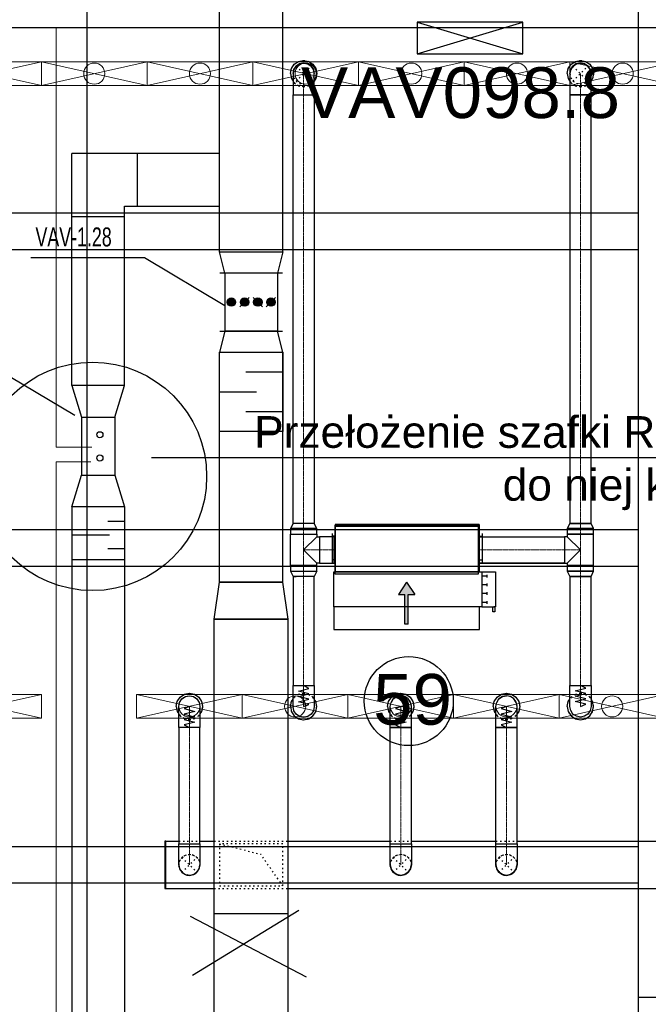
# Model space of a CAD drawing. Header units: centimetres. Extents: x -149939 to 48626, y -46000 to 152985.
# Tile 89 of 256: x -41174 to -35226, y 65183 to 74507. Entities that reach past the tile are written whole.
import ezdxf
from ezdxf import colors
from ezdxf.entities.mleader import LeaderData, LeaderLine
from ezdxf.math import Vec2, Vec3

# ---------------------------------------------------------------- set-up
doc = ezdxf.new("R2010")
doc.units = ezdxf.units.CM
doc.header["$LTSCALE"] = 50
for name, pattern in [('CADVENT_CENTERLINE', [9.9, 7.4, -1, 0.5, -1]), ('CADVENT_HIDDEN', [0.8, 0.25, -0.55]), ('Kondygnacja  -0_5$0$HIDDEN', [9.525, 6.35, -3.175]), ('Kondygnacja  -0_5$0$HIDDEN2', [4.7625, 3.175, -1.5875]), ('Osie rzutów$0$DASHDOT2', [12.7, 6.35, -3.175, 0, -3.175])]:
    doc.linetypes.add(name, pattern=pattern)
for name, color, linetype in [('01-103-Went PP_poziom-0_5$0$L_Nawiew', 7, 'Continuous'), ('bgde-nawiewDETAILS', 1, 'Continuous'), ('bgde-nawiewEXP', 7, 'Continuous'), ('bgde-nawiewHIDDEN', 250, 'Continuous'), ('bgde-wywiewSOL', 5, 'Continuous'), ('bgde_redukcja', 250, 'Continuous'), ('bgde_tlumik', 7, 'Continuous'), ('bgde_VAV', 7, 'Continuous'), ('IS_zmiany 2024', 1, 'Continuous'), ('Kondygnacja  -0_5$0$ARCH_KONSTR_POWYŻEJ RZUTU', 8, 'Kondygnacja  -0_5$0$HIDDEN'), ('Kondygnacja  -0_5$0$ARCH_KONSTR_POWYŻEJ RZUTU_IST', 8, 'Kondygnacja  -0_5$0$HIDDEN2'), ('Osie rzutów$0$ARCH_INFO_OSIE_IST', 8, 'Osie rzutów$0$DASHDOT2'), ('Osie rzutów$0$ARCH_INFO_OSIE_OPISY_IST', 8, 'Continuous')]:
    doc.layers.add(name, color=color, linetype=linetype)
for name, color, linetype, lineweight in [('bgde-nawiewCEN', 7, 'Continuous', 13), ('bgde_nawiewnik', 11, 'Continuous', 5), ('RFCU', 6, 'Continuous', 30)]:
    doc.layers.add(name, color=color, linetype=linetype, lineweight=lineweight)
doc.styles.add('Arial', font='ARIAL.TTF')

# ---------------------------------------------------------------- blocks, each defined once
blk = doc.blocks.new('Osie rzutów')
at = {"layer": 'Osie rzutów$0$ARCH_INFO_OSIE_IST', "ltscale": 10}
for p, q in [((8060, 12510), (8060, 4623.26)), ((4436.04, 11600), (13655, 11600))]:
    blk.add_line(p, q, dxfattribs=at)
blk = doc.blocks.new('Kondygnacja  -0_5$0$konstrukcja istniejąca -0.5')
at = {"layer": 'Kondygnacja  -0_5$0$ARCH_KONSTR_POWYŻEJ RZUTU_IST', "ltscale": 10}
for points in [[(8582, 11025), (8582, 12175)], [(7538, 11767.89), (8582, 11767.89)], [(8582, 11732.89), (7538, 11732.89)], [(7538, 11467.89), (8582, 11467.89)], [(8582, 11432.89), (7538, 11432.89)], [(7538, 11167.89), (8582, 11167.89)], [(8582, 11132.89), (7538, 11132.89)], [(8738, 10975), (8582, 10975), (8582, 11025), (8738, 11025), (8738, 10975)]]:
    blk.add_lwpolyline(points, dxfattribs=at)
blk = doc.blocks.new('A$C066D7839')
at = {"layer": 'bgde_nawiewnik', "color": 7}
for p, q in [((-50, -11.15), (-50, 11.15)), ((-50, 11.15), (50, 11.15)), ((-50, -11.15), (50, 11.15)), ((50, -11.15), (-50, 11.15)), ((50, 11.15), (50, -11.15)), ((50, -11.15), (-50, -11.15))]:
    blk.add_line(p, q, dxfattribs=at)
blk.add_circle((0, 0), 10, dxfattribs=at)
blk = doc.blocks.new('A$C5B3E7367')
at = {"layer": '01-103-Went PP_poziom-0_5$0$L_Nawiew'}
h = blk.add_hatch(color=256, dxfattribs=at)
h.paths.add_polyline_path([(215, 704), (215, 674), (331.7, 674), (331.7, 612.1), (445.9, 689), (331.7, 765.9), (331.7, 704)])
h.paths.add_polyline_path([(48.3, 704), (48.3, 674), (215, 674), (215, 704)])
for p, q in [((215, 1525), (165, 1525)), ((165, 1525), (165, 1505)), ((165, 1505), (215, 1505)), ((215, 1400), (215, 1530)), ((545, 1530), (215, 1530)), ((215, 1530), (215, 1515)), ((545, 1400), (545, 1530)), ((545, 1400), (215, 1400)), ((215, 1400), (215, 1378)), ((243.8, 1452), (268.8, 1452)), ((256.2, 1452), (256.2, 1400)), ((326.2, 1452), (351.2, 1452)), ((338.8, 1452), (338.8, 1400)), ((408.8, 1452), (433.8, 1452)), ((421.2, 1452), (421.2, 1400)), ((491.2, 1452), (516.2, 1452)), ((503.8, 1452), (503.8, 1400)), ((545, 0), (545, 1400)), ((0, 1378), (215, 1378)), ((0, 0), (0, 1378)), ((215, 1378), (215, 0)), ((445.9, 689), (331.7, 765.9)), ((331.7, 704), (331.7, 765.9)), ((48.3, 704), (331.7, 704)), ((48.3, 704), (48.3, 674)), ((48.3, 674), (331.7, 674)), ((445.9, 689), (331.7, 612.1)), ((331.7, 612.1), (331.7, 674)), ((215, 0), (0, 0)), ((215, 0), (545, 0))]:
    blk.add_line(p, q, dxfattribs=at)
blk = doc.blocks.new('A$C53CA46B8')
at = {"layer": 'bgde-wywiewSOL'}
for p, q in [((200.4, 481.1), (-249.6, 481.1)), ((-249.6, 481.1), (-249.6, -878.9)), ((112.9, 511.1), (-162.1, 511.1)), ((-137.1, 481.1), (-137.1, 511.1)), ((87.9, 481.1), (87.9, 511.1)), ((200.4, 481.1), (200.4, -878.9)), ((200.4, -878.9), (-249.6, -878.9)), ((112.9, -908.9), (-162.1, -908.9)), ((-137.1, -878.9), (-137.1, -908.9)), ((87.9, -878.9), (87.9, -908.9))]:
    blk.add_line(p, q, dxfattribs=at)
at = {"layer": '01-103-Went PP_poziom-0_5$0$L_Nawiew'}
blk.add_blockref('A$C5B3E7367', (-794.6, -893.9), dxfattribs=at)
blk = doc.blocks.new('t28')
at = {"layer": 'bgde_tlumik'}
for p, q in [((-38683.5, 71169.9), (-39033.5, 71169.9)), ((-39283.5, 70982.4), (-38933.5, 70982.4)), ((-38683.5, 70794.9), (-39033.5, 70794.9))]:
    blk.add_line(p, q, dxfattribs=at)
blk.add_lwpolyline([(-38683.5, 70607.4), (-39283.5, 70607.4), (-39283.5, 71357.4), (-38683.5, 71357.4)], close=True, dxfattribs=at)

msp = doc.modelspace()

# ---------------------------------------------------------------- linework, layer by layer
at = {"layer": 'bgde-nawiewCEN', "linetype": 'CADVENT_CENTERLINE', "ltscale": 0.06}
for p, q in [((-38487.163, 73796.017), (-38487.163, 73996.017)), ((-35867.838, 73796.017), (-35867.838, 73996.017)), ((-38487.163, 69736.912), (-38487.163, 73796.017)), ((-35867.838, 69736.912), (-35867.838, 73796.017)), ((-38487.163, 69633.912), (-38487.163, 69736.912)), ((-35867.838, 69633.912), (-35867.838, 69736.912)), ((-38487.163, 69633.912), (-38487.163, 69485.912)), ((-35867.838, 69633.912), (-35867.838, 69485.912)), ((-38487.163, 69485.912), (-38487.163, 69337.912)), ((-38337.163, 69485.912), (-38487.163, 69485.912)), ((-38337.163, 69485.912), (-38197.163, 69485.912)), ((-38193.163, 69485.912), (-38197.163, 69485.912)), ((-36833.163, 69485.912), (-36829.163, 69485.912)), ((-36017.838, 69485.912), (-36829.163, 69485.912)), ((-36017.838, 69485.912), (-35867.838, 69485.912)), ((-35867.838, 69485.912), (-35867.838, 69337.912)), ((-38487.163, 69337.912), (-38487.163, 69234.912)), ((-35867.838, 69337.912), (-35867.838, 69234.912)), ((-38487.163, 69234.912), (-38487.163, 68201.606)), ((-35867.838, 69234.912), (-35867.838, 68202.674)), ((-38487.163, 68201.606), (-38487.163, 68182.91)), ((-38487.163, 68182.91), (-38487.163, 68131.799)), ((-35867.838, 68202.674), (-35867.838, 68183.977)), ((-35867.838, 68183.977), (-35867.838, 68132.866)), ((-38487.163, 68131.799), (-38487.163, 68104.006)), ((-38487.163, 68104.006), (-38487.163, 68080.48)), ((-38487.163, 68080.48), (-38487.163, 68060.865)), ((-35867.838, 68132.866), (-35867.838, 68105.074)), ((-35867.838, 68105.074), (-35867.838, 68081.548)), ((-35867.838, 68081.548), (-35867.838, 68061.933)), ((-35867.838, 68061.933), (-35867.838, 68045.874)), ((-39567.838, 68003.485), (-39567.838, 68003.959)), ((-39567.838, 68002.359), (-39567.838, 68003.485)), ((-39567.838, 68000.166), (-39567.838, 68002.359)), ((-39567.838, 67996.552), (-39567.838, 68000.166)), ((-39567.838, 67991.159), (-39567.838, 67996.552)), ((-39567.838, 67983.633), (-39567.838, 67991.159)), ((-39567.838, 67973.618), (-39567.838, 67983.633)), ((-39567.838, 67960.759), (-39567.838, 67973.618)), ((-38487.163, 68060.865), (-38487.163, 68044.806)), ((-38487.163, 68044.806), (-38487.163, 68031.947)), ((-38487.163, 68031.947), (-38487.163, 68021.932)), ((-38487.163, 68021.932), (-38487.163, 68014.406)), ((-38487.163, 68014.406), (-38487.163, 68009.013)), ((-38487.163, 68009.013), (-38487.163, 68005.399)), ((-38487.163, 68005.399), (-38487.163, 68003.206)), ((-38487.163, 68003.206), (-38487.163, 68002.08)), ((-38487.163, 68002.08), (-38487.163, 68001.606)), ((-37567.838, 68003.485), (-37567.838, 68003.959)), ((-37567.838, 68002.359), (-37567.838, 68003.485)), ((-37567.838, 68000.166), (-37567.838, 68002.359)), ((-37567.838, 67996.552), (-37567.838, 68000.166)), ((-37567.838, 67991.159), (-37567.838, 67996.552)), ((-37567.838, 67983.633), (-37567.838, 67991.159)), ((-37567.838, 67973.618), (-37567.838, 67983.633)), ((-37567.838, 67960.759), (-37567.838, 67973.618)), ((-36567.838, 68003.485), (-36567.838, 68003.959)), ((-36567.838, 68002.359), (-36567.838, 68003.485)), ((-36567.838, 68000.166), (-36567.838, 68002.359)), ((-36567.838, 67996.552), (-36567.838, 68000.166)), ((-36567.838, 67991.159), (-36567.838, 67996.552)), ((-36567.838, 67983.633), (-36567.838, 67991.159)), ((-36567.838, 67973.618), (-36567.838, 67983.633)), ((-36567.838, 67960.759), (-36567.838, 67973.618)), ((-35867.838, 68045.874), (-35867.838, 68033.014)), ((-35867.838, 68033.014), (-35867.838, 68023)), ((-35867.838, 68023), (-35867.838, 68015.474)), ((-35867.838, 68015.474), (-35867.838, 68010.081)), ((-35867.838, 68010.081), (-35867.838, 68006.466)), ((-35867.838, 68006.466), (-35867.838, 68004.274)), ((-35867.838, 68004.274), (-35867.838, 68003.148)), ((-35867.838, 68003.148), (-35867.838, 68002.674)), ((-39567.838, 67944.7), (-39567.838, 67960.759)), ((-39567.838, 67925.085), (-39567.838, 67944.7)), ((-39567.838, 67901.559), (-39567.838, 67925.085)), ((-39567.838, 67873.766), (-39567.838, 67901.559)), ((-37567.838, 67944.7), (-37567.838, 67960.759)), ((-37567.838, 67925.085), (-37567.838, 67944.7)), ((-37567.838, 67901.559), (-37567.838, 67925.085)), ((-37567.838, 67873.766), (-37567.838, 67901.559)), ((-36567.838, 67944.7), (-36567.838, 67960.759)), ((-36567.838, 67925.085), (-36567.838, 67944.7)), ((-36567.838, 67901.559), (-36567.838, 67925.085)), ((-36567.838, 67873.766), (-36567.838, 67901.559)), ((-39567.838, 67822.655), (-39567.838, 67873.766)), ((-39567.838, 67803.959), (-39567.838, 67822.655)), ((-39567.838, 67803.959), (-39567.838, 66703.983)), ((-37567.838, 67822.655), (-37567.838, 67873.766)), ((-37567.838, 67803.959), (-37567.838, 67822.655)), ((-37567.838, 67803.959), (-37567.838, 66703.983)), ((-36567.838, 67822.655), (-36567.838, 67873.766)), ((-36567.838, 67803.959), (-36567.838, 67822.655)), ((-36567.838, 67803.959), (-36567.838, 66703.983)), ((-39567.838, 66703.983), (-39567.838, 66503.983)), ((-37567.838, 66703.983), (-37567.838, 66503.983)), ((-36567.838, 66703.983), (-36567.838, 66503.983))]:
    msp.add_line(p, q, dxfattribs=at)
at = {"layer": 'bgde-nawiewDETAILS', "linetype": 'CADVENT_HIDDEN'}
for p, q in [((-38557.873, 73925.307), (-38416.452, 74066.728)), ((-38557.873, 74066.728), (-38416.452, 73925.307)), ((-35938.549, 73925.307), (-35797.127, 74066.728)), ((-35938.549, 74066.728), (-35797.127, 73925.307)), ((-39638.549, 66433.272), (-39497.127, 66574.694)), ((-39638.549, 66574.694), (-39497.127, 66433.272)), ((-37638.549, 66433.272), (-37497.127, 66574.694)), ((-37638.549, 66574.694), (-37497.127, 66433.272)), ((-36638.549, 66433.272), (-36497.127, 66574.694)), ((-36638.549, 66574.694), (-36497.127, 66433.272))]:
    msp.add_line(p, q, dxfattribs=at)
at = {"layer": 'bgde-nawiewDETAILS', "linetype": 'CADVENT_HIDDEN', "extrusion": (0, 1, 0)}
for p in [(-39283.504, 66703.983), (-38683.504, 66303.983)]:
    msp.add_line(p, (-38893.504, 66603.983), dxfattribs=at)
at = {"layer": 'bgde-nawiewEXP', "linetype": 'Continuous'}
for points in [[(-39283.507, 72307.395), (-39283.507, 74847.571)], [(-38683.507, 72307.395), (-38683.507, 74847.571)], [(-38612.163, 73996.017), (-38602.648, 74043.853), (-38575.551, 74084.406), (-38534.998, 74111.502), (-38487.163, 74121.017), (-38439.327, 74111.502), (-38398.774, 74084.406), (-38371.678, 74043.853), (-38362.163, 73996.017), (-38371.678, 73948.182), (-38387.163, 73925.007)], [(-38587.163, 73996.017), (-38579.551, 74034.286), (-38557.873, 74066.728), (-38525.431, 74088.405), (-38487.163, 74096.017), (-38448.894, 74088.405), (-38416.452, 74066.728), (-38394.775, 74034.286), (-38387.163, 73996.017)], [(-35992.838, 73996.017), (-35983.323, 74043.853), (-35956.226, 74084.406), (-35915.674, 74111.502), (-35867.838, 74121.017), (-35820.003, 74111.502), (-35779.45, 74084.406), (-35752.353, 74043.853), (-35742.838, 73996.017), (-35752.353, 73948.182), (-35767.838, 73925.007)], [(-35967.838, 73996.017), (-35960.226, 74034.286), (-35938.549, 74066.728), (-35906.106, 74088.405), (-35867.838, 74096.017), (-35829.57, 74088.405), (-35797.127, 74066.728), (-35775.45, 74034.286), (-35767.838, 73996.017)], [(-38612.163, 73996.017), (-38602.648, 73948.182), (-38587.163, 73925.007)], [(-35992.838, 73996.017), (-35983.323, 73948.182), (-35967.838, 73925.007)], [(-39333.507, 63243.256), (-38633.507, 63243.256), (-38633.507, 63253.256), (-39333.507, 63253.256), (-39333.507, 68831.419), (-38633.507, 68831.419), (-38683.507, 69181.419), (-39283.507, 69181.419), (-39283.507, 71357.395)], [(-39333.507, 63243.256), (-39333.507, 63253.256), (-38633.507, 63253.256), (-38633.507, 68831.419), (-39333.507, 68831.419), (-39283.507, 69181.419), (-38683.507, 69181.419), (-38683.507, 71357.395)], [(-38612.163, 69337.912), (-38612.163, 69633.912), (-38362.163, 69633.912), (-38362.163, 69610.912)], [(-38612.163, 69337.912), (-38362.163, 69337.912), (-38362.163, 69360.912), (-38487.163, 69485.912), (-38362.163, 69610.912), (-38337.163, 69610.912), (-38337.163, 69360.912), (-38362.163, 69360.912)], [(-38197.163, 69360.912), (-38197.163, 69610.912), (-38193.163, 69610.912)], [(-36833.163, 69360.912), (-36829.163, 69360.912), (-36829.163, 69610.912), (-36833.163, 69610.912)], [(-36829.163, 69360.912), (-36829.163, 69610.912), (-36017.838, 69610.912), (-36017.838, 69360.912)], [(-35992.838, 69360.912), (-35867.838, 69485.912), (-35992.838, 69610.912)], [(-36017.838, 69360.912), (-36017.838, 69370.427)], [(-38612.163, 69283.069), (-38587.163, 69234.912), (-38579.551, 69234.912)], [(-38612.163, 69283.069), (-38362.163, 69283.069), (-38387.163, 69234.912), (-38579.551, 69234.912)], [(-38197.163, 69360.912), (-38193.163, 69360.912)], [(-36829.163, 69360.912), (-36017.838, 69360.912)], [(-36017.838, 69360.912), (-36829.163, 69360.912)], [(-38579.551, 69234.912), (-38587.163, 69234.912)], [(-38579.551, 69234.912), (-38557.873, 69234.912)], [(-39692.838, 68003.959), (-39683.323, 68051.794), (-39656.226, 68092.347), (-39615.674, 68119.444), (-39567.838, 68128.959), (-39520.003, 68119.444), (-39479.45, 68092.347), (-39452.353, 68051.794), (-39442.838, 68003.959), (-39452.353, 67956.123), (-39467.838, 67932.949)], [(-38612.163, 68001.606), (-38602.648, 67953.771), (-38575.551, 67913.218), (-38534.998, 67886.121), (-38487.163, 67876.606), (-38439.327, 67886.121), (-38398.774, 67913.218), (-38371.678, 67953.771), (-38362.163, 68001.606), (-38371.678, 68049.441), (-38387.163, 68072.616)], [(-38612.163, 68001.606), (-38602.648, 68049.441), (-38587.163, 68072.616)], [(-37692.838, 68003.959), (-37683.323, 68051.794), (-37656.226, 68092.347), (-37615.674, 68119.444), (-37567.838, 68128.959), (-37520.003, 68119.444), (-37479.45, 68092.347), (-37452.353, 68051.794), (-37442.838, 68003.959), (-37452.353, 67956.123), (-37467.838, 67932.949)], [(-37667.838, 66703.983), (-37667.838, 67803.959), (-37467.838, 67803.959), (-37467.838, 68003.959), (-37475.45, 68042.227), (-37497.127, 68074.67), (-37529.57, 68096.347), (-37567.838, 68103.959), (-37606.106, 68096.347), (-37638.549, 68074.67)], [(-37667.838, 66703.983), (-37467.838, 66703.983), (-37467.838, 67803.959), (-37667.838, 67803.959), (-37667.838, 68003.959), (-37660.226, 68042.227), (-37638.549, 68074.67)], [(-37638.549, 68074.67), (-37660.226, 68042.227)], [(-37638.549, 68074.67), (-37606.106, 68096.347)], [(-36692.838, 68003.959), (-36683.323, 68051.794), (-36656.226, 68092.347), (-36615.674, 68119.444), (-36567.838, 68128.959), (-36520.003, 68119.444), (-36479.45, 68092.347), (-36452.353, 68051.794), (-36442.838, 68003.959), (-36452.353, 67956.123), (-36467.838, 67932.949)], [(-36667.838, 66703.983), (-36667.838, 67803.959), (-36467.838, 67803.959), (-36467.838, 68003.959), (-36475.45, 68042.227), (-36497.127, 68074.67), (-36529.57, 68096.347), (-36567.838, 68103.959), (-36606.106, 68096.347)], [(-36667.838, 66703.983), (-36467.838, 66703.983), (-36467.838, 67803.959), (-36667.838, 67803.959), (-36667.838, 68003.959), (-36660.226, 68042.227), (-36638.549, 68074.67), (-36606.106, 68096.347)], [(-36606.106, 68096.347), (-36638.549, 68074.67)], [(-36606.106, 68096.347), (-36567.838, 68103.959)], [(-35992.838, 68002.674), (-35983.323, 67954.838), (-35956.226, 67914.285), (-35915.674, 67887.189), (-35867.838, 67877.674), (-35820.003, 67887.189), (-35779.45, 67914.285), (-35752.353, 67954.838), (-35742.838, 68002.674), (-35752.353, 68050.509), (-35767.838, 68073.684)], [(-35992.838, 68002.674), (-35983.323, 68050.509), (-35967.838, 68073.684)], [(-39692.838, 68003.959), (-39683.323, 67956.123), (-39667.838, 67932.949)], [(-37692.838, 68003.959), (-37683.323, 67956.123), (-37667.838, 67932.949)], [(-36692.838, 68003.959), (-36683.323, 67956.123), (-36667.838, 67932.949)], [(-39790.031, 66278.983), (-39790.031, 66728.983), (-39667.838, 66728.983)], [(-39667.838, 66503.983), (-39667.838, 66703.983), (-39467.838, 66703.983), (-39467.838, 66503.983), (-39471.879, 66483.667)], [(-39467.838, 66728.983), (-39333.507, 66728.983)], [(-38633.507, 66278.983), (-22701.927, 66278.983), (-22701.927, 66728.983), (-22767.838, 66728.983)], [(-38633.507, 66728.983), (-37667.838, 66728.983)], [(-37467.838, 66728.983), (-36667.838, 66728.983)], [(-36467.838, 66728.983), (-34367.838, 66728.983)], [(-39667.838, 66503.983), (-39660.226, 66465.715), (-39654.815, 66457.617)], [(-39667.838, 66503.983), (-39660.226, 66465.715), (-39638.549, 66433.272), (-39606.106, 66411.595), (-39596.554, 66409.695)], [(-39666.943, 66490.634), (-39666.335, 66500.355)], [(-39666.943, 66490.634), (-39654.291, 66453.725), (-39640.586, 66438.191)], [(-39497.127, 66433.272), (-39475.45, 66465.715), (-39467.838, 66503.983)], [(-39495.625, 66436.901), (-39488.321, 66443.344), (-39471.169, 66478.39), (-39469.876, 66499.064)], [(-37667.838, 66503.983), (-37660.226, 66465.715), (-37654.656, 66457.379)], [(-37666.894, 66490.272), (-37666.305, 66500.281)], [(-37666.894, 66490.272), (-37654.107, 66453.409), (-37640.591, 66438.202)], [(-37495.594, 66436.975), (-37488.1, 66443.635), (-37471.076, 66478.743), (-37469.88, 66499.054)], [(-37471.807, 66484.028), (-37467.838, 66503.983)], [(-36667.838, 66503.983), (-36660.226, 66465.715), (-36654.815, 66457.617)], [(-36666.943, 66490.634), (-36666.335, 66500.355)], [(-36666.943, 66490.634), (-36654.291, 66453.725), (-36640.586, 66438.191)], [(-36495.625, 66436.901), (-36488.321, 66443.344), (-36471.169, 66478.39), (-36469.876, 66499.064)], [(-36471.879, 66483.666), (-36467.838, 66503.983)], [(-39650.057, 66450.496), (-39638.549, 66433.272), (-39606.106, 66411.595), (-39567.838, 66403.983), (-39588.155, 66408.024)], [(-39634.92, 66431.77), (-39628.477, 66424.466), (-39593.431, 66407.314), (-39572.757, 66406.021)], [(-39567.838, 66403.983), (-39529.57, 66411.595), (-39497.127, 66433.272), (-39514.351, 66421.764)], [(-39567.838, 66403.983), (-39529.57, 66411.595), (-39521.472, 66417.006)], [(-39564.21, 66405.486), (-39554.489, 66404.878), (-39517.58, 66417.53), (-39502.046, 66431.235)], [(-39497.127, 66433.272), (-39475.45, 66465.715), (-39473.55, 66475.267)], [(-37649.852, 66450.189), (-37638.549, 66433.272), (-37606.106, 66411.595), (-37596.274, 66409.639)], [(-37634.846, 66431.739), (-37628.186, 66424.245), (-37593.078, 66407.221), (-37572.768, 66406.025)], [(-37587.793, 66407.952), (-37567.838, 66403.983), (-37529.57, 66411.595), (-37521.234, 66417.165)], [(-37564.136, 66405.517), (-37554.128, 66404.927), (-37517.264, 66417.714), (-37502.057, 66431.231)], [(-37514.044, 66421.969), (-37497.127, 66433.272), (-37475.45, 66465.715), (-37473.494, 66475.548)], [(-36650.057, 66450.496), (-36638.549, 66433.272), (-36606.106, 66411.595), (-36596.554, 66409.695)], [(-36634.92, 66431.77), (-36628.477, 66424.466), (-36593.431, 66407.314), (-36572.757, 66406.021)], [(-36588.155, 66408.024), (-36567.838, 66403.983), (-36529.57, 66411.595), (-36521.472, 66417.006)], [(-36564.21, 66405.486), (-36554.489, 66404.878), (-36517.58, 66417.53), (-36502.046, 66431.235)], [(-36514.351, 66421.764), (-36497.127, 66433.272), (-36475.45, 66465.715), (-36473.55, 66475.267)], [(-39790.031, 66278.983), (-39333.507, 66278.983)]]:
    msp.add_lwpolyline(points, dxfattribs=at)
for points in [[(-38587.163, 73796.017), (-38387.163, 73796.017), (-38387.163, 73996.017), (-38394.775, 74034.286), (-38416.452, 74066.728), (-38448.894, 74088.405), (-38487.163, 74096.017), (-38525.431, 74088.405), (-38557.873, 74066.728), (-38579.551, 74034.286), (-38587.163, 73996.017), (-38587.163, 73835.035)], [(-35967.838, 73796.017), (-35767.838, 73796.017), (-35767.838, 73996.017), (-35775.45, 74034.286), (-35797.127, 74066.728), (-35829.57, 74088.405), (-35867.838, 74096.017), (-35906.106, 74088.405), (-35938.549, 74066.728), (-35960.226, 74034.286), (-35967.838, 73996.017), (-35967.838, 73835.035)], [(-38612.163, 69688.755), (-38362.163, 69688.755), (-38387.163, 69736.912), (-38387.163, 69736.913), (-38587.163, 69736.913), (-38587.163, 73796.017), (-38387.163, 73796.017), (-38387.163, 69736.912), (-38587.163, 69736.912)], [(-35967.838, 69736.913), (-35767.838, 69736.913), (-35767.838, 73796.017), (-35967.838, 73796.017)], [(-39283.507, 72307.395), (-38683.507, 72307.395), (-38733.507, 72107.395), (-39233.507, 72107.395)], [(-39283.507, 71357.395), (-38683.507, 71357.395), (-38733.507, 71557.395), (-39233.507, 71557.395)], [(-38612.163, 69633.913), (-38362.163, 69633.913), (-38362.163, 69688.755), (-38612.163, 69688.755)], [(-38193.163, 69710.912), (-36833.163, 69710.912), (-36833.163, 69720.912), (-38193.163, 69720.912)], [(-38193.163, 69260.912), (-36833.163, 69260.912), (-36833.163, 69710.912), (-38193.163, 69710.912)], [(-35992.838, 69688.755), (-35742.838, 69688.755), (-35767.838, 69736.912), (-35967.838, 69736.912)], [(-35992.838, 69633.913), (-35742.838, 69633.913), (-35742.838, 69688.755), (-35992.838, 69688.755)], [(-38337.163, 69360.912), (-38197.163, 69360.912), (-38197.163, 69610.912), (-38337.163, 69610.912), (-38337.163, 69370.427)], [(-36017.838, 69360.912), (-35992.838, 69360.912), (-35992.838, 69337.912), (-35742.838, 69337.912), (-35742.838, 69633.912), (-35992.838, 69633.912), (-35992.838, 69610.912), (-36017.838, 69610.912), (-36017.838, 69370.427)], [(-38612.163, 69283.07), (-38362.163, 69283.07), (-38362.163, 69337.912), (-38612.163, 69337.912)], [(-35992.838, 69283.07), (-35742.838, 69283.07), (-35742.838, 69337.912), (-35992.838, 69337.912)], [(-35992.838, 69283.069), (-35967.838, 69234.912), (-35767.838, 69234.912), (-35742.838, 69283.069), (-35983.323, 69283.069)], [(-38587.163, 69234.912), (-38587.163, 68201.606), (-38557.873, 68201.606), (-38557.873, 68201.606), (-38387.163, 68201.606), (-38387.163, 68001.606), (-38394.775, 67963.338), (-38416.452, 67930.895), (-38448.894, 67909.218), (-38487.163, 67901.606), (-38525.431, 67909.218), (-38557.873, 67930.895), (-38579.551, 67963.338), (-38587.163, 68001.606), (-38587.163, 68201.606), (-38557.873, 68201.606), (-38557.873, 68201.606), (-38387.163, 68201.606), (-38387.163, 69234.912), (-38579.551, 69234.912)], [(-35967.838, 68202.674), (-35767.838, 68202.674), (-35767.838, 69234.912), (-35967.838, 69234.912)], [(-35967.838, 68183.977), (-35967.838, 68202.674), (-35767.838, 68202.674), (-35767.838, 68002.674), (-35775.45, 67964.405), (-35797.127, 67931.963), (-35829.57, 67910.286), (-35867.838, 67902.674), (-35906.106, 67910.286), (-35938.549, 67931.963), (-35960.226, 67964.405), (-35967.838, 68002.674), (-35967.838, 68132.866)], [(-39667.838, 66703.983), (-39467.838, 66703.983), (-39467.838, 67803.959), (-39667.838, 67803.959), (-39667.838, 68003.959), (-39660.226, 68042.227), (-39638.549, 68074.67), (-39606.106, 68096.347), (-39567.838, 68103.959), (-39529.57, 68096.347), (-39497.127, 68074.67), (-39475.45, 68042.227), (-39467.838, 68003.959), (-39467.838, 67803.959), (-39667.838, 67803.959)], [(-39800.031, 66278.983), (-39790.031, 66278.983), (-39790.031, 66728.983), (-39800.031, 66728.983)], [(-37667.838, 66503.983), (-37667.838, 66703.983), (-37467.838, 66703.983), (-37467.838, 66503.983), (-37475.45, 66465.715), (-37497.127, 66433.272), (-37529.57, 66411.595), (-37567.838, 66403.983), (-37606.106, 66411.595), (-37638.549, 66433.272), (-37660.226, 66465.715)], [(-36667.838, 66503.983), (-36667.838, 66703.983), (-36467.838, 66703.983), (-36467.838, 66503.983), (-36475.45, 66465.715), (-36497.127, 66433.272), (-36529.57, 66411.595), (-36567.838, 66403.983), (-36606.106, 66411.595), (-36638.549, 66433.272), (-36660.226, 66465.715)]]:
    msp.add_lwpolyline(points, close=True, dxfattribs=at)
at = {"layer": 'bgde-nawiewEXP'}
for points in [[(-38487.163, 68001.606), (-38437.163, 68022.904), (-38537.163, 68048.266), (-38437.163, 68073.486), (-38537.163, 68098.771), (-38437.163, 68124.306), (-38537.163, 68149.665), (-38437.163, 68175.124), (-38487.163, 68201.606)], [(-35867.838, 68002.674), (-35817.838, 68023.971), (-35917.838, 68049.333), (-35817.838, 68074.553), (-35917.838, 68099.838), (-35817.838, 68125.373), (-35917.838, 68150.733), (-35817.838, 68176.191), (-35867.838, 68202.674)], [(-39567.838, 68003.959), (-39617.838, 67982.661), (-39517.838, 67957.299), (-39617.838, 67932.079), (-39517.838, 67906.794), (-39617.838, 67881.259), (-39517.838, 67855.9), (-39617.838, 67830.441), (-39567.838, 67803.959)], [(-37567.838, 68003.959), (-37617.838, 67982.661), (-37517.838, 67957.299), (-37617.838, 67932.079), (-37517.838, 67906.794), (-37617.838, 67881.259), (-37517.838, 67855.9), (-37617.838, 67830.441), (-37567.838, 67803.959)], [(-36567.838, 68003.959), (-36617.838, 67982.661), (-36517.838, 67957.299), (-36617.838, 67932.079), (-36517.838, 67906.794), (-36617.838, 67881.259), (-36517.838, 67855.9), (-36617.838, 67830.441), (-36567.838, 67803.959)]]:
    msp.add_lwpolyline(points, dxfattribs=at)
at = {"layer": 'bgde-nawiewHIDDEN', "linetype": 'CADVENT_HIDDEN'}
for points in [[(-38612.163, 73996.017), (-38602.648, 74043.853), (-38575.551, 74084.406), (-38534.998, 74111.502), (-38487.163, 74121.017), (-38439.327, 74111.502), (-38398.774, 74084.406), (-38371.678, 74043.853), (-38362.163, 73996.017), (-38371.678, 73948.182), (-38398.774, 73907.629), (-38439.327, 73880.532), (-38487.163, 73871.017), (-38534.998, 73880.532), (-38575.551, 73907.629), (-38534.998, 73880.532), (-38487.163, 73871.017), (-38439.327, 73880.532), (-38398.774, 73907.629), (-38387.163, 73925.007)], [(-35992.838, 73996.017), (-35983.323, 74043.853), (-35956.226, 74084.406), (-35915.674, 74111.502), (-35867.838, 74121.017), (-35820.003, 74111.502), (-35779.45, 74084.406), (-35752.353, 74043.853), (-35742.838, 73996.017), (-35752.353, 73948.182), (-35779.45, 73907.629), (-35820.003, 73880.532), (-35867.838, 73871.017), (-35915.674, 73880.532), (-35956.226, 73907.629), (-35915.674, 73880.532), (-35867.838, 73871.017), (-35820.003, 73880.532), (-35779.45, 73907.629), (-35767.838, 73925.007)], [(-38612.163, 73996.017), (-38602.648, 73948.182), (-38575.551, 73907.629), (-38587.163, 73925.007)], [(-38587.163, 73996.017), (-38579.551, 73957.749), (-38557.873, 73925.307), (-38525.431, 73903.629), (-38487.163, 73896.017), (-38448.894, 73903.629), (-38416.452, 73925.307), (-38394.775, 73957.749), (-38387.163, 73996.017)], [(-35992.838, 73996.017), (-35983.323, 73948.182), (-35956.226, 73907.629), (-35967.838, 73925.007)], [(-35967.838, 73996.017), (-35960.226, 73957.749), (-35938.549, 73925.307), (-35906.106, 73903.629), (-35867.838, 73896.017), (-35829.57, 73903.629), (-35797.127, 73925.307), (-35775.45, 73957.749), (-35767.838, 73996.017)], [(-38193.163, 69360.912), (-38193.163, 69610.912)], [(-36833.163, 69360.912), (-36833.163, 69610.912)], [(-39692.838, 68003.959), (-39683.323, 68051.794), (-39656.226, 68092.347), (-39615.674, 68119.444), (-39567.838, 68128.959), (-39520.003, 68119.444), (-39479.45, 68092.347), (-39452.353, 68051.794), (-39442.838, 68003.959), (-39452.353, 67956.123), (-39479.45, 67915.571), (-39520.003, 67888.474), (-39567.838, 67878.959), (-39615.674, 67888.474), (-39656.226, 67915.571), (-39667.838, 67932.949)], [(-38612.163, 68001.606), (-38602.648, 67953.771), (-38575.551, 67913.218), (-38534.998, 67886.121), (-38487.163, 67876.606), (-38439.327, 67886.121), (-38398.774, 67913.218), (-38371.678, 67953.771), (-38362.163, 68001.606), (-38371.678, 68049.441), (-38398.774, 68089.994), (-38439.327, 68117.091), (-38487.163, 68126.606), (-38534.998, 68117.091), (-38575.551, 68089.994), (-38587.163, 68072.616)], [(-38612.163, 68001.606), (-38602.648, 68049.441), (-38575.551, 68089.994), (-38534.998, 68117.091), (-38487.163, 68126.606), (-38439.327, 68117.091), (-38398.774, 68089.994), (-38387.163, 68072.616)], [(-37692.838, 68003.959), (-37683.323, 68051.794), (-37656.226, 68092.347), (-37615.674, 68119.444), (-37567.838, 68128.959), (-37520.003, 68119.444), (-37479.45, 68092.347), (-37452.353, 68051.794), (-37442.838, 68003.959), (-37452.353, 67956.123), (-37479.45, 67915.571), (-37520.003, 67888.474), (-37567.838, 67878.959), (-37615.674, 67888.474), (-37656.226, 67915.571), (-37667.838, 67932.949)], [(-36692.838, 68003.959), (-36683.323, 68051.794), (-36656.226, 68092.347), (-36615.674, 68119.444), (-36567.838, 68128.959), (-36520.003, 68119.444), (-36479.45, 68092.347), (-36452.353, 68051.794), (-36442.838, 68003.959), (-36452.353, 67956.123), (-36479.45, 67915.571), (-36520.003, 67888.474), (-36567.838, 67878.959), (-36615.674, 67888.474), (-36656.226, 67915.571), (-36667.838, 67932.949)], [(-35992.838, 68002.674), (-35983.323, 67954.838), (-35956.226, 67914.285), (-35915.674, 67887.189), (-35867.838, 67877.674), (-35820.003, 67887.189), (-35779.45, 67914.285), (-35752.353, 67954.838), (-35742.838, 68002.674), (-35752.353, 68050.509), (-35779.45, 68091.062), (-35820.003, 68118.159), (-35867.838, 68127.674), (-35915.674, 68118.159), (-35956.226, 68091.062), (-35967.838, 68073.684)], [(-35992.838, 68002.674), (-35983.323, 68050.509), (-35956.226, 68091.062), (-35915.674, 68118.159), (-35867.838, 68127.674), (-35820.003, 68118.159), (-35779.45, 68091.062), (-35767.838, 68073.684)], [(-39692.838, 68003.959), (-39683.323, 67956.123), (-39656.226, 67915.571), (-39615.674, 67888.474), (-39567.838, 67878.959), (-39520.003, 67888.474), (-39479.45, 67915.571), (-39467.838, 67932.949)], [(-37692.838, 68003.959), (-37683.323, 67956.123), (-37656.226, 67915.571), (-37615.674, 67888.474), (-37567.838, 67878.959), (-37520.003, 67888.474), (-37479.45, 67915.571), (-37467.838, 67932.949)], [(-36692.838, 68003.959), (-36683.323, 67956.123), (-36656.226, 67915.571), (-36615.674, 67888.474), (-36567.838, 67878.959), (-36520.003, 67888.474), (-36479.45, 67915.571), (-36467.838, 67932.949)], [(-39667.838, 66728.983), (-39467.838, 66728.983)], [(-39333.507, 66728.983), (-38633.507, 66728.983)], [(-37667.838, 66728.983), (-37467.838, 66728.983)], [(-36667.838, 66728.983), (-36467.838, 66728.983)], [(-39667.838, 66503.983), (-39660.226, 66542.251), (-39638.549, 66574.694), (-39606.106, 66596.371), (-39567.838, 66603.983), (-39529.57, 66596.371), (-39497.127, 66574.694), (-39475.45, 66542.251), (-39467.838, 66503.983)], [(-39666.335, 66500.355), (-39664.508, 66529.576), (-39647.355, 66564.622), (-39618.097, 66590.436), (-39581.187, 66603.088), (-39542.245, 66600.653), (-39507.199, 66583.5), (-39481.385, 66554.242), (-39468.733, 66517.332), (-39469.876, 66499.064)], [(-37667.838, 66503.983), (-37660.226, 66542.251), (-37638.549, 66574.694), (-37606.106, 66596.371), (-37567.838, 66603.983), (-37529.57, 66596.371), (-37497.127, 66574.694), (-37475.45, 66542.251), (-37467.838, 66503.983)], [(-37666.305, 66500.281), (-37664.6, 66529.223), (-37647.576, 66564.331), (-37618.412, 66590.252), (-37581.549, 66603.039), (-37542.598, 66600.745), (-37507.49, 66583.721), (-37481.569, 66554.557), (-37468.782, 66517.694), (-37469.88, 66499.054)], [(-36667.838, 66503.983), (-36660.226, 66542.251), (-36638.549, 66574.694), (-36606.106, 66596.371), (-36567.838, 66603.983), (-36529.57, 66596.371), (-36497.127, 66574.694), (-36475.45, 66542.251), (-36467.838, 66503.983)], [(-36666.335, 66500.355), (-36664.508, 66529.576), (-36647.355, 66564.622), (-36618.097, 66590.436), (-36581.187, 66603.088), (-36542.245, 66600.653), (-36507.199, 66583.5), (-36481.385, 66554.242), (-36468.733, 66517.332), (-36469.876, 66499.064)], [(-39473.55, 66475.267), (-39471.879, 66483.667)], [(-37473.494, 66475.548), (-37471.807, 66484.028)], [(-36473.55, 66475.267), (-36471.879, 66483.666)], [(-39654.815, 66457.617), (-39650.057, 66450.496)], [(-39640.586, 66438.191), (-39634.92, 66431.77)], [(-39596.554, 66409.695), (-39588.155, 66408.024)], [(-39572.757, 66406.021), (-39564.21, 66405.486)], [(-39521.472, 66417.006), (-39514.351, 66421.764)], [(-39502.046, 66431.235), (-39495.625, 66436.901)], [(-37654.656, 66457.379), (-37649.852, 66450.189)], [(-37640.591, 66438.202), (-37634.846, 66431.739)], [(-37596.274, 66409.639), (-37587.793, 66407.952)], [(-37572.768, 66406.025), (-37564.136, 66405.517)], [(-37521.234, 66417.165), (-37514.044, 66421.969)], [(-37502.057, 66431.231), (-37495.594, 66436.975)], [(-36654.815, 66457.617), (-36650.057, 66450.496)], [(-36640.586, 66438.191), (-36634.92, 66431.77)], [(-36596.554, 66409.695), (-36588.155, 66408.024)], [(-36572.757, 66406.021), (-36564.21, 66405.486)], [(-36521.472, 66417.006), (-36514.351, 66421.764)], [(-36502.046, 66431.235), (-36495.625, 66436.901)], [(-39333.507, 66278.983), (-38633.507, 66278.983)]]:
    msp.add_lwpolyline(points, dxfattribs=at)
msp.add_lwpolyline([(-39283.504, 66303.983), (-38683.504, 66303.983), (-38683.504, 66703.983), (-39283.504, 66703.983)], close=True, dxfattribs=at)
at = {"layer": 'bgde_redukcja', "color": 3}
msp.add_line((-38733.51, 72107.395), (-38733.51, 71557.395), dxfattribs=at)
at = {"layer": 'bgde_VAV'}
for p, q in [((-39994.086, 72251.073, 21.417), (-41067.266, 72251.073, 21.417)), ((-39233.509, 71797.939), (-39994.086, 72251.073, 21.417))]:
    msp.add_line(p, q, dxfattribs=at)
at = {"layer": 'bgde_VAV', "color": 3, "linetype": 'Continuous'}
for p, q in [((-39233.507, 72107.395), (-39278.507, 72107.395)), ((-38733.507, 72107.395), (-39233.507, 72107.395)), ((-38688.507, 72107.395), (-38733.507, 72107.395)), ((-39171.007, 71832.395), (-39211.007, 71832.395)), ((-39171.007, 71832.395), (-39209.049, 71844.755)), ((-39171.007, 71832.395), (-39209.049, 71820.034)), ((-39171.007, 71832.395), (-39203.368, 71855.906)), ((-39171.007, 71832.395), (-39203.368, 71808.883)), ((-39171.007, 71832.395), (-39194.519, 71864.755)), ((-39171.007, 71832.395), (-39194.519, 71800.034)), ((-39171.007, 71832.395), (-39183.368, 71870.437)), ((-39171.007, 71832.395), (-39183.368, 71794.352)), ((-39171.007, 71832.395), (-39171.007, 71872.395)), ((-39171.007, 71832.395), (-39158.647, 71870.437)), ((-39171.007, 71832.395), (-39147.496, 71864.755)), ((-39171.007, 71832.395), (-39138.647, 71855.906)), ((-39171.007, 71832.395), (-39132.965, 71844.755)), ((-39171.007, 71832.395), (-39132.965, 71820.034)), ((-39171.007, 71832.395), (-39138.647, 71808.883)), ((-39171.007, 71832.395), (-39147.496, 71800.034)), ((-39171.007, 71832.395), (-39158.647, 71794.352)), ((-39171.007, 71832.395), (-39171.007, 71792.395)), ((-39171.007, 71832.395), (-39131.007, 71832.395)), ((-39001.813, 71876.589), (-39090.201, 71788.2)), ((-39046.007, 71832.395), (-39086.007, 71832.395)), ((-39046.007, 71832.395), (-39084.05, 71844.755)), ((-39046.007, 71832.395), (-39084.05, 71820.034)), ((-39046.007, 71832.395), (-39078.368, 71855.906)), ((-39046.007, 71832.395), (-39078.368, 71808.883)), ((-39046.007, 71832.395), (-39069.519, 71864.755)), ((-39046.007, 71832.395), (-39069.519, 71800.034)), ((-39046.007, 71832.395), (-39058.368, 71870.437)), ((-39046.007, 71832.395), (-39058.368, 71794.352)), ((-39046.007, 71832.395), (-39046.007, 71872.395)), ((-39046.007, 71832.395), (-39033.647, 71870.437)), ((-39046.007, 71832.395), (-39022.496, 71864.755)), ((-39046.007, 71832.395), (-39013.647, 71855.906)), ((-39046.007, 71832.395), (-39007.965, 71844.755)), ((-39046.007, 71832.395), (-39007.965, 71820.034)), ((-39046.007, 71832.395), (-39013.647, 71808.883)), ((-39046.007, 71832.395), (-39022.496, 71800.034)), ((-39046.007, 71832.395), (-39033.647, 71794.352)), ((-39046.007, 71832.395), (-39046.007, 71792.395)), ((-39046.007, 71832.395), (-39006.007, 71832.395)), ((-38876.813, 71788.2), (-38965.202, 71876.589)), ((-38921.007, 71832.395), (-38961.007, 71832.395)), ((-38921.007, 71832.395), (-38959.05, 71844.755)), ((-38921.007, 71832.395), (-38959.05, 71820.034)), ((-38921.007, 71832.395), (-38953.368, 71855.906)), ((-38921.007, 71832.395), (-38953.368, 71808.883)), ((-38921.007, 71832.395), (-38944.519, 71864.755)), ((-38921.007, 71832.395), (-38944.519, 71800.034)), ((-38921.007, 71832.395), (-38933.368, 71870.437)), ((-38921.007, 71832.395), (-38933.368, 71794.352)), ((-38921.007, 71832.395), (-38921.007, 71872.395)), ((-38921.007, 71832.395), (-38908.647, 71870.437)), ((-38921.007, 71832.395), (-38897.496, 71864.755)), ((-38921.007, 71832.395), (-38888.647, 71855.906)), ((-38921.007, 71832.395), (-38882.965, 71844.755)), ((-38921.007, 71832.395), (-38882.965, 71820.034)), ((-38921.007, 71832.395), (-38888.647, 71808.883)), ((-38921.007, 71832.395), (-38897.496, 71800.034)), ((-38921.007, 71832.395), (-38908.647, 71794.352)), ((-38921.007, 71832.395), (-38921.007, 71792.395)), ((-38921.007, 71832.395), (-38881.007, 71832.395)), ((-38751.813, 71876.589), (-38840.202, 71788.2)), ((-38796.008, 71832.395), (-38836.007, 71832.395)), ((-38796.008, 71832.395), (-38834.05, 71844.755)), ((-38796.008, 71832.395), (-38834.05, 71820.034)), ((-38796.008, 71832.395), (-38828.368, 71855.906)), ((-38796.008, 71832.395), (-38828.368, 71808.883)), ((-38796.008, 71832.395), (-38819.519, 71864.755)), ((-38796.008, 71832.395), (-38819.519, 71800.034)), ((-38796.008, 71832.395), (-38808.368, 71870.437)), ((-38796.008, 71832.395), (-38808.368, 71794.352)), ((-38796.008, 71832.395), (-38796.008, 71872.395)), ((-38796.008, 71832.395), (-38783.647, 71870.437)), ((-38796.008, 71832.395), (-38772.496, 71864.755)), ((-38796.008, 71832.395), (-38763.647, 71855.906)), ((-38796.008, 71832.395), (-38757.965, 71844.755)), ((-38796.008, 71832.395), (-38757.965, 71820.034)), ((-38796.008, 71832.395), (-38763.647, 71808.883)), ((-38796.008, 71832.395), (-38772.496, 71800.034)), ((-38796.008, 71832.395), (-38783.647, 71794.352)), ((-38796.008, 71832.395), (-38796.008, 71792.395)), ((-38796.008, 71832.395), (-38756.008, 71832.395)), ((-39278.51, 71557.395), (-39233.51, 71557.395)), ((-39233.51, 71557.395), (-38733.51, 71557.395)), ((-38733.51, 71557.395), (-38688.51, 71557.395))]:
    msp.add_line(p, q, dxfattribs=at)
at = {"layer": 'bgde_VAV', "color": 3, "linetype": 'ByBlock'}
for p, q in [((-39233.507, 72107.395), (-39233.51, 71557.395)), ((-38733.507, 72107.395), (-38733.51, 71557.395))]:
    msp.add_line(p, q, dxfattribs=at)
at = {"layer": 'bgde_VAV', "color": 94}
msp.add_line((-40651.844, 70757.432), (-41412.421, 71210.565, 21.417), dxfattribs=at)
at = {"layer": 'bgde_VAV', "color": 3, "linetype": 'Continuous'}
for centre in [(-39171.007, 71832.395), (-39046.007, 71832.395), (-38921.007, 71832.395), (-38796.008, 71832.395)]:
    msp.add_ellipse(centre, major_axis=(0, 40), ratio=1, start_param=-1.57079633, end_param=4.71238898, dxfattribs=at)
at = {"layer": 'IS_zmiany 2024'}
for p, q in [((-39283.507, 73239.707), (-40681.23, 73239.707)), ((-40681.23, 71042.248), (-40681.23, 73239.707)), ((-40060, 72739.707), (-40060, 73239.707)), ((-39283.507, 72739.707), (-39283.507, 73239.707)), ((-40181.23, 71042.248), (-40181.23, 72739.707)), ((-40181.23, 72739.707), (-39283.507, 72739.707)), ((-40181.23, 72640), (-40681.23, 72640)), ((-40681.23, 71042.248), (-40588.73, 70742.248)), ((-40181.23, 71042.248), (-40681.23, 71042.248)), ((-40273.73, 70742.248), (-40181.23, 71042.248)), ((-40681.23, 69892.248), (-40588.73, 70192.248)), ((-40273.73, 70192.248), (-40181.23, 69892.248)), ((-40181.23, 69892.248), (-40681.23, 69892.248)), ((-40681.23, 69892.248), (-40681.23, 69392.248)), ((-40181.23, 69892.248), (-40181.23, 69392.248)), ((-40181.23, 69756.177), (-40341.087, 69756.177)), ((-40325.171, 69626.177), (-40681.23, 69626.177)), ((-40181.23, 69497.001), (-40341.087, 69497.001)), ((-40181.23, 69392.248), (-40681.23, 69392.248)), ((-40681.23, 69392.248), (-40681.23, 63721.017)), ((-40181.23, 69392.248), (-40181.23, 63721.017)), ((-38460, 65440), (-39558.901, 66014.471)), ((-39540, 65460), (-38532.67, 66074.562)), ((-39333.507, 66042.338), (-38633.507, 66042.338))]:
    msp.add_line(p, q, dxfattribs=at)
at = {"layer": 'IS_zmiany 2024', "color": 3}
for p, q in [((-40588.73, 70742.248), (-40431.23, 70742.248)), ((-40588.73, 70742.248), (-40588.73, 70192.248)), ((-40431.23, 70742.248), (-40273.73, 70742.248)), ((-40273.73, 70742.248), (-40273.73, 70192.248)), ((-40588.73, 70192.248), (-40273.73, 70192.248))]:
    msp.add_line(p, q, dxfattribs=at)
at = {"layer": 'IS_zmiany 2024', "color": 94}
msp.add_circle((-40486.068, 70181.929), 1081.427, dxfattribs=at)
at = {"layer": 'IS_zmiany 2024', "color": 3}
for centre in [(-40415.171, 70576.177), (-40415.171, 70356.177)]:
    msp.add_circle(centre, 29.219, dxfattribs=at)
at = {"layer": 'RFCU', "color": 94}
msp.add_line((-27970, 74430), (-55380, 74430), dxfattribs=at)
at = {"layer": 'RFCU', "color": 94, "lineweight": 15}
for p, q in [((-40830, 70460), (-40830, 74430)), ((-40490, 70460), (-40830, 70460)), ((-40500, 70320), (-40830, 70320)), ((-40830, 70320), (-40830, 58020))]:
    msp.add_line(p, q, dxfattribs=at)
at = {"layer": 'RFCU'}
for p, q in [((-36412.542, 74482.708), (-37412.542, 74482.708)), ((-36412.542, 74482.708), (-37412.542, 74482.708)), ((-37412.542, 74482.708), (-37412.542, 74182.708)), ((-37412.542, 74182.708), (-36412.542, 74482.708)), ((-37412.542, 74482.708), (-36412.542, 74182.708)), ((-36412.542, 74182.708), (-36412.542, 74482.708)), ((-37412.542, 74182.708), (-36412.542, 74182.708))]:
    msp.add_line(p, q, dxfattribs=at)
msp.add_circle((-37492.47, 68054.783), 421.787, dxfattribs=at)

# ---------------------------------------------------------------- block references
at = {"layer": '01-103-Went PP_poziom-0_5$0$L_Nawiew', "xscale": 10, "yscale": 10, "zscale": 10}
for p in [(-41468.405, 73996.017, 1117.041), (-40468.405, 73996.017, 1117.041), (-39468.405, 73996.017, 1117.041), (-38468.405, 73996.017, 1117.041), (-37468.405, 73996.017, 1117.041), (-36468.405, 73996.017, 1117.041), (-35468.405, 73996.017, 1117.041), (-41468.405, 68003.959, 1117.041), (-39567.836, 68003.959, 742.119), (-38567.836, 68003.959, 742.119), (-37567.836, 68003.959, 742.119), (-36567.836, 68003.959, 742.119), (-35567.836, 68003.959, 742.119)]:
    msp.add_blockref('A$C066D7839', p, dxfattribs=at)
at = {"layer": '01-103-Went PP_poziom-0_5$0$L_Nawiew', "xscale": -1, "rotation": 270}
msp.add_blockref('A$C53CA46B8', (-37308.302, 69527.592, 2865), dxfattribs=at)
at = {"layer": 'bgde_tlumik'}
msp.add_blockref('t28', (0, 0), dxfattribs=at)
at = {"layer": 'Kondygnacja  -0_5$0$ARCH_KONSTR_POWYŻEJ RZUTU', "xscale": 10, "yscale": 10, "zscale": 10}
msp.add_blockref('Kondygnacja  -0_5$0$konstrukcja istniejąca -0.5', (-121140, -45000), dxfattribs=at)
at = {"layer": 'Osie rzutów$0$ARCH_INFO_OSIE_OPISY_IST', "color": 30, "xscale": 10, "yscale": 10, "zscale": 10}
msp.add_blockref('Osie rzutów', (-121140, -45000), dxfattribs=at)

# ---------------------------------------------------------------- texts
at = {"layer": 'bgde_VAV', "width": 0.7}
msp.add_text('VAV-1.28', height=180, dxfattribs=at).set_placement((-41024.323, 72359.375, 1941.417))
at = {"layer": 'RFCU', "char_height": 480, "attachment_point": 1, "style": 'Arial'}
for s, insert, width in [('VAV098.8', (-38513.095, 74055.503), 10742.22846), ('59', (-37829.599, 68310.879), 727.77721)]:
    msp.add_mtext(s, dxfattribs=dict(at, insert=insert, width=width))

# ---------------------------------------------------------------- leaders
at = {"layer": 'RFCU', "color": 94, "lineweight": 0}
ml = msp.add_multileader_mtext('Standard', dxfattribs=at)
ml.set_content('{\\fArial CE|b0|i0|c238|p34;\\C94;Dołożenie nowego sterownika\\Pw SA-A do sterowania VAV od CO2}')
ml.set_leader_properties()
ml.build(insert=Vec2(0, 0))
ml.multileader.update_dxf_attribs({"text_right_attachment_type": 6, "dogleg_length": 0.36, "arrow_head_size": 320})
ctx = ml.context
ctx.base_point, ctx.char_height, ctx.arrow_head_size, ctx.plane_origin = Vec3(-37467.553, 79067.442), 300, 320, Vec3(-35545.349, 83443.746)
ctx.right_attachment, ctx.text_align_type = 6, 2
notes = []
notes.append((ctx, [(0, (1, 1, 0), (-30847.64, 78914.884), (-1, 0), 0.36, [(0, [(-27964.929, 77360.548)], 0, [])])]))
ctx.mtext.insert, ctx.mtext.alignment, ctx.mtext.flow_direction = Vec3(-30850, 79220), 3, 5
ml = msp.add_multileader_mtext('Standard', dxfattribs=at)
ml.set_content('{\\fArial CE|b0|i0|c238|p34;\\C94;Przełożenie szafki RFCU18.1 z podłączeniem\\Pdo niej klimakonwektorów 55 i 56}')
ml.set_leader_properties()
ml.build(insert=Vec2(0, 0))
ml.multileader.update_dxf_attribs({"text_right_attachment_type": 6, "dogleg_length": 0.36, "arrow_head_size": 320})
ctx = ml.context
ctx.base_point, ctx.char_height, ctx.arrow_head_size, ctx.plane_origin = Vec3(-38899.489, 70555.846), 300, 320, Vec3(-36667.838, 67932.949)
ctx.right_attachment, ctx.text_align_type = 6, 2
notes.append((ctx, [(1, (1, 1, 0), (-30452.36, 70359.189), (-1, 0), 0.36, [(0, [(-29040.482, 61633.203)], 0, []), (1, [(-29040.482, 70093.203)], 0, [])])]))
ctx.mtext.insert, ctx.mtext.alignment, ctx.mtext.flow_direction = Vec3(-30454.72, 70752.504), 3, 5
for ctx, leaders in notes:
    for number, flags, end, landing, length, lines in leaders:
        leader = LeaderData()
        leader.index, (leader.has_last_leader_line, leader.has_dogleg_vector, leader.attachment_direction) = number, flags
        leader.last_leader_point, leader.dogleg_vector, leader.dogleg_length = Vec3(end), Vec3(landing), length
        for number, points, colour, breaks in lines:
            line = LeaderLine()
            line.index, line.vertices, line.color, line.breaks = number, Vec3.list(points), colors.encode_raw_color(colour), breaks
            leader.lines.append(line)
        ctx.leaders.append(leader)

doc.saveas('drawing.dxf')
